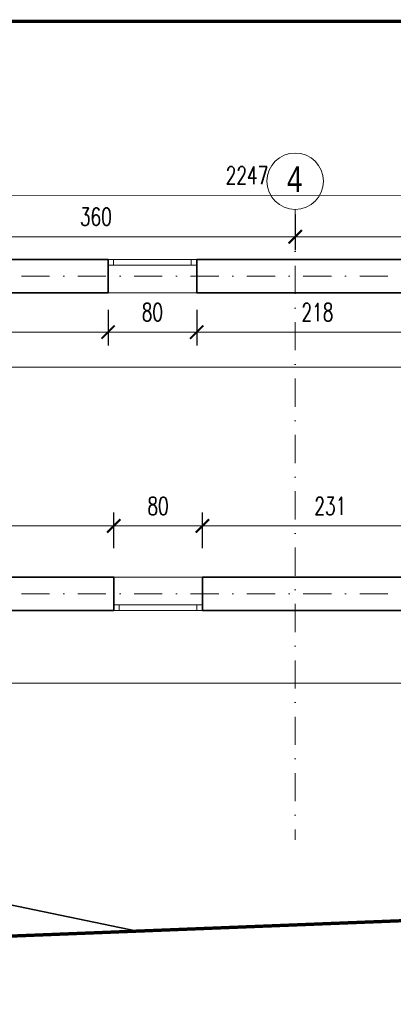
# Model space of a CAD drawing. Header units: inches. Extents: x 0 to 111471, y -105323 to 11070.
# Tile 205 of 256: x 43752 to 44090, y -25428 to -24539. Entities that reach past the tile are written whole.
import ezdxf
from ezdxf.enums import TextEntityAlignment as Align

# ---------------------------------------------------------------- set-up
doc = ezdxf.new("R2010")
doc.units = ezdxf.units.IN
doc.header["$MEASUREMENT"] = 0
doc.linetypes.add('DASHDOTX2', pattern=[50.8, 25.4, -12.7, 0, -12.7])
doc.linetypes.add('DASHED', pattern=[19.05, 12.7, -6.35])
for name, color, linetype, lineweight in [('888 drzwi i okna', 4, 'Continuous', 0), ('888 hatch antracyt szary', 251, 'Continuous', 0), ('888 osie', 5, 'DASHDOTX2', 13), ('888 projektowane elementy', 6, 'Continuous', 13), ('888 sciany istniejące', 2, 'Continuous', 35), ('888 wymiary projektowane', 1, 'Continuous', 0), ('Wymiary', 85, 'Continuous', 18)]:
    doc.layers.add(name, color=color, linetype=linetype, lineweight=lineweight)
doc.styles.get("Standard").update_dxf_attribs({"font": 'arial.ttf'})
doc.styles.add('TS 100_ILIARD OSIE', font='trebuc.ttf', dxfattribs={"width": 0.8, "height": 23})
doc.styles.add('TS 100_wymiary', font='romans.shx', dxfattribs={"width": 0.7, "height": 16})
doc.dimstyles.new('Dim Style 100', dxfattribs={"dimtxt": 16, "dimasz": 12, "dimexe": 12, "dimexo": 2, "dimgap": 10, "dimtad": 1, "dimdec": 0, "dimzin": 9, "dimtxsty": 'TS 100_wymiary', "dimblk": 'ARCHTICK', "dimcen": 2.5, "dimdle": 12, "dimclrd": 256, "dimclrt": 2, "dimadec": 0, "dimazin": 2, "dimtfac": 1, "dimtdec": 0, "dimtix": 1, "dimtmove": 2, "dimatfit": 3, "dimfxl": 0, "dimlwd": -1, "dimarcsym": 0})

# ---------------------------------------------------------------- blocks, each defined once
blk = doc.blocks.new('_ArchTick')
at = {"layer": 'Wymiary', "color": 0, "const_width": 0.15}
blk.add_lwpolyline([(-0.5, -0.5), (0.5, 0.5)], dxfattribs=at)
blk = doc.blocks.new('*D657')
at = {"layer": '888 wymiary projektowane', "color": 0, "lineweight": -2, "ltscale": 0.01}
for p, q in [((43912.27, -24801.34), (43912.27, -24833.34)), ((44130.27, -24801.34), (44130.27, -24833.34))]:
    blk.add_line(p, q, dxfattribs=at)
at = {"layer": '888 wymiary projektowane', "ltscale": 0.01}
blk.add_line((44142.27, -24821.34), (43900.27, -24821.34), dxfattribs=at)
at = {"layer": 'Defpoints', "color": 0}
for p in [(43912.27, -24785.78), (44130.27, -24785.78), (43912.27, -24821.34)]:
    blk.add_point(p, dxfattribs=at)
at = {"layer": '888 wymiary projektowane', "linetype": 'ByBlock', "xscale": 12, "yscale": 12, "zscale": 12}
for p, rotation in [((43912.27, -24821.34), 179.9999306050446), ((44130.27, -24821.34), 359.9999306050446)]:
    blk.add_blockref('_ArchTick', p, dxfattribs=dict(at, rotation=rotation))
at = {"layer": '888 wymiary projektowane', "color": 2, "ltscale": 0.01, "insert": (44021.27, -24803.34), "char_height": 16, "attachment_point": 5, "rotation": 359.99993, "style": 'TS 100_wymiary'}
blk.add_mtext('218', dxfattribs=at)
blk = doc.blocks.new('*D658')
at = {"layer": '888 wymiary projektowane', "color": 0, "lineweight": -2, "ltscale": 0.01}
for p, q in [((43832.27, -24801.34), (43832.27, -24833.34)), ((43912.27, -24801.34), (43912.27, -24833.34))]:
    blk.add_line(p, q, dxfattribs=at)
at = {"layer": '888 wymiary projektowane', "ltscale": 0.01}
blk.add_line((43924.27, -24821.34), (43820.27, -24821.34), dxfattribs=at)
at = {"layer": 'Defpoints', "color": 0}
for p in [(43832.27, -24785.78), (43912.27, -24785.78), (43832.27, -24821.34)]:
    blk.add_point(p, dxfattribs=at)
at = {"layer": '888 wymiary projektowane', "linetype": 'ByBlock', "xscale": 12, "yscale": 12, "zscale": 12}
for p, rotation in [((43832.27, -24821.34), 179.9999306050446), ((43912.27, -24821.34), 359.9999306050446)]:
    blk.add_blockref('_ArchTick', p, dxfattribs=dict(at, rotation=rotation))
at = {"layer": '888 wymiary projektowane', "color": 2, "ltscale": 0.01, "insert": (43872.27, -24803.34), "char_height": 16, "attachment_point": 5, "rotation": 359.99993, "style": 'TS 100_wymiary'}
blk.add_mtext('80', dxfattribs=at)
blk = doc.blocks.new('*D659')
at = {"layer": '888 wymiary projektowane', "color": 0, "lineweight": -2, "ltscale": 0.01}
for p, q in [((43601.27, -24801.34), (43601.27, -24833.34)), ((43832.27, -24801.34), (43832.27, -24833.34))]:
    blk.add_line(p, q, dxfattribs=at)
at = {"layer": '888 wymiary projektowane', "ltscale": 0.01}
blk.add_line((43844.27, -24821.34), (43589.27, -24821.34), dxfattribs=at)
at = {"layer": 'Defpoints', "color": 0}
for p in [(43601.27, -24785.78), (43832.27, -24785.78), (43601.27, -24821.34)]:
    blk.add_point(p, dxfattribs=at)
at = {"layer": '888 wymiary projektowane', "linetype": 'ByBlock', "xscale": 12, "yscale": 12, "zscale": 12}
for p, rotation in [((43601.27, -24821.34), 179.9999306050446), ((43832.27, -24821.34), 359.9999306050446)]:
    blk.add_blockref('_ArchTick', p, dxfattribs=dict(at, rotation=rotation))
at = {"layer": '888 wymiary projektowane', "color": 2, "ltscale": 0.01, "insert": (43716.77, -24803.34), "char_height": 16, "attachment_point": 5, "rotation": 359.99993, "style": 'TS 100_wymiary'}
blk.add_mtext('231', dxfattribs=at)
blk = doc.blocks.new('*D616')
at = {"layer": '888 wymiary projektowane', "color": 0, "lineweight": -2, "ltscale": 0.01}
for p, q in [((43426.28, -24833.02), (43426.29, -24865.02)), ((45082.95, -24832.76), (45082.96, -24864.76))]:
    blk.add_line(p, q, dxfattribs=at)
at = {"layer": '888 wymiary projektowane', "ltscale": 0.01}
blk.add_line((43414.29, -24853.02), (45094.95, -24852.76), dxfattribs=at)
at = {"layer": 'Defpoints', "color": 0}
for p in [(43426.27, -24785.77), (45082.94, -24785.52), (45082.95, -24852.76)]:
    blk.add_point(p, dxfattribs=at)
at = {"layer": '888 wymiary projektowane', "linetype": 'ByBlock', "xscale": 12, "yscale": 12, "zscale": 12}
for p, rotation in [((43426.29, -24853.02), 180.0089130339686), ((45082.95, -24852.76), 0.008913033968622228)]:
    blk.add_blockref('_ArchTick', p, dxfattribs=dict(at, rotation=rotation))
at = {"layer": '888 wymiary projektowane', "color": 2, "ltscale": 0.01, "insert": (44254.62, -24834.89), "char_height": 16, "attachment_point": 5, "rotation": 0.00891, "style": 'TS 100_wymiary'}
blk.add_mtext('1657', dxfattribs=at)
blk = doc.blocks.new('*D661')
at = {"layer": '888 wymiary projektowane', "color": 0, "lineweight": -2, "ltscale": 0.01}
for p, q in [((43618.39, -25016.4), (43618.39, -24984.4)), ((43837.39, -25016.4), (43837.39, -24984.4))]:
    blk.add_line(p, q, dxfattribs=at)
at = {"layer": '888 wymiary projektowane', "ltscale": 0.01}
blk.add_line((43606.39, -24996.4), (43849.39, -24996.4), dxfattribs=at)
at = {"layer": 'Defpoints', "color": 0}
for p in [(43837.39, -24996.4), (43618.39, -25042.78), (43837.39, -25042.78)]:
    blk.add_point(p, dxfattribs=at)
at = {"layer": '888 wymiary projektowane', "linetype": 'ByBlock', "xscale": 12, "yscale": 12, "zscale": 12}
for p, rotation in [((43618.39, -24996.4), 179.9999306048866), ((43837.39, -24996.4), 359.9999306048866)]:
    blk.add_blockref('_ArchTick', p, dxfattribs=dict(at, rotation=rotation))
at = {"layer": '888 wymiary projektowane', "color": 2, "ltscale": 0.01, "insert": (43727.89, -24978.4), "char_height": 16, "attachment_point": 5, "rotation": 359.99993, "style": 'TS 100_wymiary'}
blk.add_mtext('219', dxfattribs=at)
blk = doc.blocks.new('*D662')
at = {"layer": '888 wymiary projektowane', "color": 0, "lineweight": -2, "ltscale": 0.01}
for p, q in [((43837.39, -25016.4), (43837.39, -24984.4)), ((43917.39, -25016.4), (43917.39, -24984.4))]:
    blk.add_line(p, q, dxfattribs=at)
at = {"layer": '888 wymiary projektowane', "ltscale": 0.01}
blk.add_line((43825.39, -24996.4), (43929.39, -24996.4), dxfattribs=at)
at = {"layer": 'Defpoints', "color": 0}
for p in [(43917.39, -24996.4), (43837.39, -25042.78), (43917.39, -25042.78)]:
    blk.add_point(p, dxfattribs=at)
at = {"layer": '888 wymiary projektowane', "linetype": 'ByBlock', "xscale": 12, "yscale": 12, "zscale": 12}
for p, rotation in [((43837.39, -24996.4), 179.9999306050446), ((43917.39, -24996.4), 359.9999306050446)]:
    blk.add_blockref('_ArchTick', p, dxfattribs=dict(at, rotation=rotation))
at = {"layer": '888 wymiary projektowane', "color": 2, "ltscale": 0.01, "insert": (43877.39, -24978.4), "char_height": 16, "attachment_point": 5, "rotation": 359.99993, "style": 'TS 100_wymiary'}
blk.add_mtext('80', dxfattribs=at)
blk = doc.blocks.new('*D663')
at = {"layer": '888 wymiary projektowane', "color": 0, "lineweight": -2, "ltscale": 0.01}
for p, q in [((43917.39, -25016.4), (43917.39, -24984.4)), ((44148.39, -25016.4), (44148.39, -24984.4))]:
    blk.add_line(p, q, dxfattribs=at)
at = {"layer": '888 wymiary projektowane', "ltscale": 0.01}
blk.add_line((43905.39, -24996.4), (44160.39, -24996.4), dxfattribs=at)
at = {"layer": 'Defpoints', "color": 0}
for p in [(44148.39, -24996.4), (43917.39, -25042.78), (44148.39, -25042.78)]:
    blk.add_point(p, dxfattribs=at)
at = {"layer": '888 wymiary projektowane', "linetype": 'ByBlock', "xscale": 12, "yscale": 12, "zscale": 12}
for p, rotation in [((43917.39, -24996.4), 179.9999306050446), ((44148.39, -24996.4), 359.9999306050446)]:
    blk.add_blockref('_ArchTick', p, dxfattribs=dict(at, rotation=rotation))
at = {"layer": '888 wymiary projektowane', "color": 2, "ltscale": 0.01, "insert": (44032.89, -24978.4), "char_height": 16, "attachment_point": 5, "rotation": 359.99993, "style": 'TS 100_wymiary'}
blk.add_mtext('231', dxfattribs=at)
blk = doc.blocks.new('*D1379')
at = {"layer": '888 wymiary projektowane', "color": 0, "lineweight": -2, "ltscale": 0.01}
for p, q in [((43641.22, -24715.22), (43641.22, -24747.22)), ((44001.22, -24715.22), (44001.22, -24747.22))]:
    blk.add_line(p, q, dxfattribs=at)
at = {"layer": '888 wymiary projektowane', "ltscale": 0.01}
blk.add_line((43629.22, -24735.22), (44013.22, -24735.22), dxfattribs=at)
at = {"layer": 'Defpoints', "color": 0}
for p in [(43641.22, -24540.72), (44001.22, -24540.72), (44001.22, -24735.22)]:
    blk.add_point(p, dxfattribs=at)
at = {"layer": '888 wymiary projektowane', "linetype": 'ByBlock', "xscale": 12, "yscale": 12, "zscale": 12, "rotation": 180}
blk.add_blockref('_ArchTick', (43641.22, -24735.22), dxfattribs=at)
at = {"layer": '888 wymiary projektowane', "linetype": 'ByBlock', "xscale": 12, "yscale": 12, "zscale": 12}
blk.add_blockref('_ArchTick', (44001.22, -24735.22), dxfattribs=at)
at = {"layer": '888 wymiary projektowane', "color": 2, "ltscale": 0.01, "insert": (43821.22, -24717.22), "char_height": 16, "attachment_point": 5, "style": 'TS 100_wymiary'}
blk.add_mtext('360', dxfattribs=at)
blk = doc.blocks.new('*D1380')
at = {"layer": '888 wymiary projektowane', "color": 0, "lineweight": -2, "ltscale": 0.01}
for p, q in [((44001.22, -24715.22), (44001.22, -24747.22)), ((44361.22, -24715.22), (44361.22, -24747.22))]:
    blk.add_line(p, q, dxfattribs=at)
at = {"layer": '888 wymiary projektowane', "ltscale": 0.01}
blk.add_line((43989.22, -24735.22), (44373.22, -24735.22), dxfattribs=at)
at = {"layer": 'Defpoints', "color": 0}
for p in [(44001.22, -24540.72), (44361.22, -24540.72), (44361.22, -24735.22)]:
    blk.add_point(p, dxfattribs=at)
at = {"layer": '888 wymiary projektowane', "linetype": 'ByBlock', "xscale": 12, "yscale": 12, "zscale": 12, "rotation": 180}
blk.add_blockref('_ArchTick', (44001.22, -24735.22), dxfattribs=at)
at = {"layer": '888 wymiary projektowane', "linetype": 'ByBlock', "xscale": 12, "yscale": 12, "zscale": 12}
blk.add_blockref('_ArchTick', (44361.22, -24735.22), dxfattribs=at)
at = {"layer": '888 wymiary projektowane', "color": 2, "ltscale": 0.01, "insert": (44181.22, -24717.22), "char_height": 16, "attachment_point": 5, "style": 'TS 100_wymiary'}
blk.add_mtext('360', dxfattribs=at)
blk = doc.blocks.new('oznaczenie osi')
at = {"linetype": 'ByBlock'}
blk.add_circle((0, 0), 17, dxfattribs=at)
at = {"oblique": 5, "width": 0.85}
blk.add_attdef('NR', text='', height=15, dxfattribs=at).set_placement((0.01, -7.01), align=Align.CENTER)
blk = doc.blocks.new('*D1384')
at = {"layer": '888 wymiary projektowane', "color": 0, "lineweight": -2, "ltscale": 0.01}
for p, q in [((43419.78, -25118.26), (43419.78, -25150.26)), ((45099.87, -25118.26), (45099.87, -25150.26))]:
    blk.add_line(p, q, dxfattribs=at)
at = {"layer": '888 wymiary projektowane', "ltscale": 0.01}
blk.add_line((43407.78, -25138.26), (45111.87, -25138.26), dxfattribs=at)
at = {"layer": 'Defpoints', "color": 0}
for p in [(43419.78, -25072.77), (45099.87, -25072.77), (45099.87, -25138.26)]:
    blk.add_point(p, dxfattribs=at)
at = {"layer": '888 wymiary projektowane', "linetype": 'ByBlock', "xscale": 12, "yscale": 12, "zscale": 12}
for p, rotation in [((43419.78, -25138.26), 179.9999999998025), ((45099.87, -25138.26), 359.9999999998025)]:
    blk.add_blockref('_ArchTick', p, dxfattribs=dict(at, rotation=rotation))
at = {"layer": '888 wymiary projektowane', "color": 2, "ltscale": 0.01, "insert": (44259.82, -25120.26), "char_height": 16, "attachment_point": 5, "style": 'TS 100_wymiary'}
blk.add_mtext('1680', dxfattribs=at)
blk = doc.blocks.new('*D1385')
at = {"layer": '888 wymiary projektowane', "color": 0, "lineweight": -2, "ltscale": 0.01}
for p, q in [((42834.22, -24718.02), (42834.21, -24686.02)), ((45081.17, -24717.59), (45081.16, -24685.59))]:
    blk.add_line(p, q, dxfattribs=at)
at = {"layer": '888 wymiary projektowane', "ltscale": 0.01}
blk.add_line((42822.21, -24698.03), (45093.16, -24697.58), dxfattribs=at)
at = {"layer": 'Defpoints', "color": 0}
for p in [(45081.16, -24697.59), (45081.18, -24755.52), (42834.23, -24755.96)]:
    blk.add_point(p, dxfattribs=at)
at = {"layer": '888 wymiary projektowane', "linetype": 'ByBlock', "xscale": 12, "yscale": 12, "zscale": 12}
for p, rotation in [((42834.21, -24698.02), 180.0111792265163), ((45081.16, -24697.59), 0.01117922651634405)]:
    blk.add_blockref('_ArchTick', p, dxfattribs=dict(at, rotation=rotation))
at = {"layer": '888 wymiary projektowane', "color": 2, "ltscale": 0.01, "insert": (43957.69, -24679.8), "char_height": 16, "attachment_point": 5, "rotation": 0.01118, "style": 'TS 100_wymiary'}
blk.add_mtext('2247', dxfattribs=at)

msp = doc.modelspace()

# ---------------------------------------------------------------- linework, layer by layer
at = {"layer": '888 drzwi i okna', "ltscale": 0.01}
for points in [[(43832.275, -24755.775), (43912.275, -24755.776), (43912.275, -24760.776), (43832.275, -24760.776)], [(43832.275, -24760.775), (43837.275, -24760.775), (43837.275, -24755.775), (43832.275, -24755.775)], [(43912.275, -24760.776), (43907.275, -24760.776), (43907.275, -24755.776), (43912.275, -24755.776)], [(43837.393, -25067.775), (43842.393, -25067.775), (43842.393, -25072.775), (43837.393, -25072.775)], [(43837.393, -25072.775), (43917.393, -25072.775), (43917.393, -25067.775), (43837.393, -25067.775)], [(43917.393, -25067.775), (43912.393, -25067.775), (43912.393, -25072.775), (43917.393, -25072.775)]]:
    msp.add_lwpolyline(points, close=True, dxfattribs=at)
for points in [[(43380.236, -25262.901), (43419.776, -25072.775), (45099.866, -25072.775)], [(43837.393, -25067.775), (43837.393, -25072.775)]]:
    msp.add_lwpolyline(points, dxfattribs=at)
at = {"layer": '888 hatch antracyt szary', "ltscale": 0.01}
for points in [[(43912.275, -24785.776), (43832.275, -24785.775)], [(43917.393, -25042.776), (43837.393, -25042.775)]]:
    msp.add_lwpolyline(points, dxfattribs=at)
at = {"layer": '888 osie'}
for points in [[(44001.223, -24710.609), (44001.223, -25279.932)], [(45306.436, -24770.736), (42544.624, -24770.736)], [(45306.435, -25057.794), (42544.624, -25057.794)]]:
    msp.add_lwpolyline(points, dxfattribs=at)
at = {"layer": '888 projektowane elementy', "linetype": 'DASHED', "const_width": 3, "elevation": 3}
msp.add_lwpolyline([(42317.096, -24760.78), (42353.395, -24921.538), (42348.802, -24946.076), (42259.219, -24927.446), (42296.672, -25093.316), (42219.37, -25426.855), (45969.968, -25279.241), (45939.117, -24540.718), (42366.797, -24540.718), (42317.096, -24760.78)], dxfattribs=at)
at = {"layer": '888 sciany istniejące'}
for points in [[(43601.275, -24755.775), (43832.275, -24755.775), (43832.275, -24785.775), (43601.275, -24785.775)], [(43912.275, -24755.776), (44130.275, -24755.776), (44130.275, -24785.776), (43912.275, -24785.776), (43912.275, -24755.776)], [(43618.393, -25042.775), (43837.393, -25042.775), (43837.393, -25072.775), (43618.393, -25072.775), (43618.393, -25042.775)], [(44148.393, -25042.776), (44148.393, -25072.776), (43917.393, -25072.775), (43917.393, -25042.776), (44148.393, -25042.776)], [(43858.417, -25362.346), (43380.236, -25262.901)]]:
    msp.add_lwpolyline(points, dxfattribs=at)

# ---------------------------------------------------------------- block references
at = {"layer": '888 osie', "linetype": 'ByBlock'}
ref = msp.add_blockref('oznaczenie osi', (44001.223, -24685.109), dxfattribs=dict(at, xscale=-1.5, yscale=1.5, zscale=1.5, rotation=89.99999999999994))
ref.add_attrib('NR', '4', dxfattribs={"layer": '0', "height": 23, "style": 'TS 100_ILIARD OSIE', "width": 0.8}).set_placement((44000.627, -24701.645), align=Align.BOTTOM_CENTER)

# ---------------------------------------------------------------- dimensions: what is measured, and where the dimension line sits
at = {"layer": '888 wymiary projektowane', "ltscale": 0.01}
for base, p1, p2, angle, picture, middle in [((44001.223, -24735.224), (43641.223, -24540.718), (44001.223, -24540.718), 180, '*D1379', (43821.223, -24717.224)), ((44361.223, -24735.224), (44001.223, -24540.718), (44361.223, -24540.718), 180, '*D1380', (44181.223, -24717.224)), ((43601.275, -24821.339), (43832.275, -24785.775), (43601.275, -24785.775), 359.999931, '*D659', (43716.775, -24803.339)), ((43832.275, -24821.339), (43912.275, -24785.776), (43832.275, -24785.775), 359.999931, '*D658', (43872.275, -24803.339)), ((43912.275, -24821.339), (44130.275, -24785.776), (43912.275, -24785.776), 359.999931, '*D657', (44021.275, -24803.339)), ((43917.393, -24996.396), (43837.393, -25042.775), (43917.393, -25042.776), 179.999931, '*D662', (43877.393, -24978.396)), ((44148.393, -24996.396), (43917.393, -25042.776), (44148.393, -25042.776), 179.999931, '*D663', (44032.893, -24978.396))]:
    dim = msp.add_linear_dim(base=base, p1=p1, p2=p2, angle=angle, dimstyle='Dim Style 100', dxfattribs=at)
    dim.commit()
    dim.dimension.update_dxf_attribs({"geometry": picture, "text_midpoint": middle})
for p1, p2, distance, picture, middle in [((42834.226, -24755.956), (45081.176, -24755.517), 57.932, '*D1385', (43957.686, -24679.805)), ((43426.275, -24785.775), (45082.943, -24785.517), -67.244, '*D616', (44254.616, -24834.891)), ((43618.393, -25042.775), (43837.393, -25042.775), 46.379, '*D661', (43727.893, -24978.396)), ((43419.776, -25072.775), (45099.866, -25072.775), -65.483, '*D1384', (44259.821, -25120.258))]:
    dim = msp.add_aligned_dim(p1=p1, p2=p2, distance=distance, dimstyle='Dim Style 100', override={"dimtxsty": 'TS 100_wymiary'}, dxfattribs=at)
    dim.commit()
    dim.dimension.update_dxf_attribs({"geometry": picture, "text_midpoint": middle})

doc.saveas('drawing.dxf')
